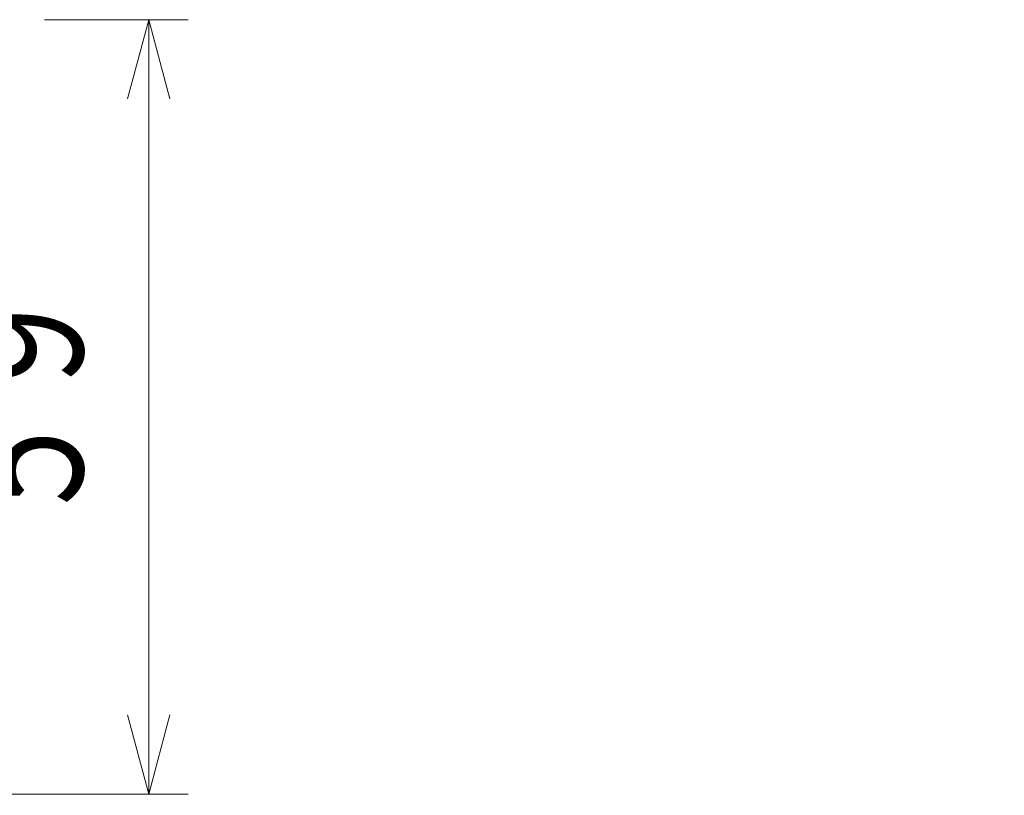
# Model space of a CAD drawing. Header units: millimetres. Extents: x 0 to 1300, y 0 to 891.
# Tile 113 of 148: x 264 to 338, y 541 to 600. Entities that reach past the tile are written whole.
import ezdxf

# ---------------------------------------------------------------- set-up
doc = ezdxf.new("R2010")
doc.units = ezdxf.units.MM
doc.header["$LTSCALE"] = 0.545669
doc.layers.add('NoLayerName_001', color=7, linetype='Continuous')
doc.styles.get("Standard").update_dxf_attribs({"font": 'txt', "bigfont": 'extfont2'})
doc.dimstyles.get("Standard").update_dxf_attribs({"dimtxt": 2.5, "dimasz": 2.5, "dimexe": 1, "dimexo": 1, "dimtad": 1, "dimdec": 3, "dimzin": 0, "dimdsep": 46, "dimtxsty": 'Standard', "dimcen": 2.5, "dimadec": 3, "dimazin": 0, "dimtfac": 0.75, "dimtdec": 3, "dimtmove": 0, "dimatfit": 3, "dimfxl": 1, "dimarcsym": 0})

# ---------------------------------------------------------------- blocks, each defined once
blk = doc.blocks.new('_OPEN30')
at = {"color": 0, "linetype": 'ByBlock', "lineweight": -2}
for p, q in [((-1, 0.267949), (0, 0)), ((0, 0), (-1, -0.267949)), ((0, 0), (-1, 0))]:
    blk.add_line(p, q, dxfattribs=at)
blk = doc.blocks.new('*D35')
at = {"layer": 'Defpoints', "color": 0}
for p in [(262.5, 600), (273.399, 600), (208.15, 541.3)]:
    blk.add_point(p, dxfattribs=at)
at = {"layer": 'NoLayerName_001', "color": 0, "linetype": 'Continuous', "lineweight": 13}
for p, q in [((265.5, 600), (276.399, 600)), ((273.399, 547.3), (273.399, 594)), ((211.15, 541.3), (276.399, 541.3))]:
    blk.add_line(p, q, dxfattribs=at)
at = {"layer": 'NoLayerName_001', "color": 0, "lineweight": 13, "xscale": 6, "yscale": 6, "zscale": 6}
for p, rotation in [((273.399, 600), 90), ((273.399, 541.3), 270)]:
    blk.add_blockref('_OPEN30', p, dxfattribs=dict(at, rotation=rotation))
at = {"layer": 'NoLayerName_001', "color": 0, "lineweight": 13, "insert": (264.178, 570.65), "char_height": 10.5, "attachment_point": 5, "rotation": 90}
blk.add_mtext('\\W0.8000;５９', dxfattribs=at)

msp = doc.modelspace()

# ---------------------------------------------------------------- dimensions: what is measured, and where the dimension line sits
at = {"layer": 'NoLayerName_001', "color": 3, "linetype": 'Continuous', "lineweight": 13}
dim = msp.add_linear_dim(base=(273.39943266, 600), p1=(208.14999905, 541.3), p2=(262.5, 600), angle=90, text='\\W0.8000;５９', dimstyle='Standard', override={"dimtxt": 10.5, "dimasz": 6, "dimexe": 3, "dimexo": 3, "dimgap": 3, "dimdec": 8, "dimzin": 8, "dimblk": 'OPEN30', "dimclrd": 0, "dimclre": 0, "dimclrt": 0, "dimtp": 0, "dimtm": 0, "dimlwd": 13, "dimlwe": 13}, dxfattribs=at)
dim.commit()
dim.dimension.update_dxf_attribs({"geometry": '*D35', "text_midpoint": (273.39943266, 570.64999977), "dimtype": 160})

# ---------------------------------------------------------------- leaders
at = {"layer": 'NoLayerName_001', "color": 3, "linetype": 'Continuous', "lineweight": 13, "annotation_type": 0, "has_hookline": 1, "hookline_direction": 1, "text_width": 80.10500505}
msp.add_leader([(373.46573034, 541.3), (365.65929083, 516.29670593), (359.65929083, 516.29670593)], dimstyle='Standard', override={"dimtxt": 10.5, "dimasz": 6, "dimldrblk": 'OPEN30'}, dxfattribs=at)

doc.saveas('drawing.dxf')
